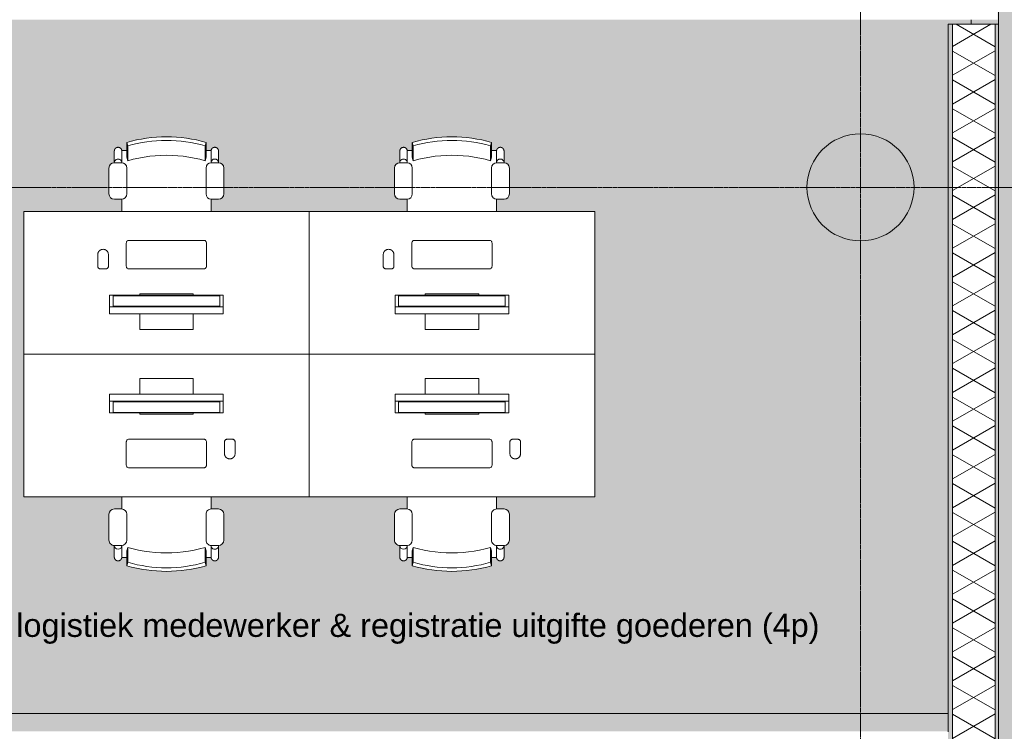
# Model space of a CAD drawing. Header units: millimetres. Extents: x -281 to 145437, y -16481 to 78869.
# Tile 238 of 256: x 26888 to 32406, y 52550 to 56540. Entities that reach past the tile are written whole.
import ezdxf

# ---------------------------------------------------------------- set-up
doc = ezdxf.new("R2010")
doc.units = ezdxf.units.MM
doc.linetypes.add('Grid Line', pattern=[12, 6, -2, 2, -2])
for name, color, linetype, lineweight in [('A--A23__Vloeren', 8, 'Continuous', 5), ('A--A2__Ruwbouw', 8, 'Continuous', 5), ('A--L$07A__Stramien', 1, 'Continuous', 5), ('A--L21__Buitenwanden', 3, 'Continuous', 5), ('A--L23__Vloeren', 3, 'Continuous', 5), ('A--L28__Hoofddraagconstructies', 3, 'Continuous', 9), ('A--L82__LosseGebruikersInvent', 1, 'Continuous', 5), ('A--L8__LosseInventaris', 1, 'Continuous', 5), ('A--TR9__AlgVoorz', 1, 'Continuous', 5)]:
    doc.layers.add(name, color=color, linetype=linetype, lineweight=lineweight)
doc.styles.add('Arial_3', font='arial.ttf', dxfattribs={"height": 130})
pattern_1 = [(90, (32373, 50072), (-100, 6e-15), [1000, 0]), (135, (32373, 50072), (7e-15, 100.0132), [141.42, -141.42]), (45, (32373, 50072), (0, 100.0132), [141.42, -141.42])]

# ---------------------------------------------------------------- blocks, each defined once
blk = doc.blocks.new('TBR-B-BWK-C-BES-ARC-R25_rvt-1-L_80_ 11')
at = {"layer": 'A--L28__Hoofddraagconstructies', "lineweight": 5}
blk.add_hatch(color=21, dxfattribs=at).paths.add_polyline_path([(31600, 55300), (31658.5, 55305.8), (31714.8, 55322.8), (31766.7, 55350.6), (31812.1, 55387.9), (31849.4, 55433.3), (31877.2, 55485.2), (31894.2, 55541.5), (31900, 55600), (31894.2, 55658.5), (31876.9, 55715.3), (31849.4, 55766.7), (31812.1, 55812.1), (31766.7, 55849.4), (31714.8, 55877.2), (31658.5, 55894.2), (31600, 55900), (31541.5, 55894.2), (31485.2, 55877.2), (31433.3, 55849.4), (31387.9, 55812.1), (31350.6, 55766.7), (31322.8, 55714.8), (31305.8, 55658.5), (31300, 55600), (31305.8, 55541.5), (31322.8, 55485.2), (31350.6, 55433.3), (31389, 55386.9), (31433.3, 55350.6), (31485.2, 55322.8), (31541.5, 55305.8)])
at = {"layer": 'A--L28__Hoofddraagconstructies', "color": 231, "lineweight": 18}
for start, end in [(0, 180), (180, 0)]:
    blk.add_arc((31600, 55600), 300, start, end, dxfattribs=at)
blk = doc.blocks.new('TBR-B-BWK-C-NIE-ARC-R25_rvt-1-L_80_ 11')
at = {"layer": 'A--A23__Vloeren'}
blk.add_hatch(color=10, dxfattribs=at).paths.add_polyline_path([(32220, 56514), (32373, 56514), (32373, 56677), (32370, 56677), (32369.2, 56540), (32220, 56540), (32220, 56520)])
blk = doc.blocks.new('NLRS_82_FU_LB_bureau solo balance T-poot_ahrend_cpz - 82_11_XX_bureau solo_ahrend_balance wangen_bxdxh 1600x800x750-7469633-L_80_ 11')
at = {"layer": 'A--L82__LosseGebruikersInvent', "color": 232}
for p, q in [((-800, 400), (-800, -400)), ((800, 400), (-800, 400)), ((800, -400), (800, 400)), ((-800, -400), (800, -400))]:
    blk.add_line(p, q, dxfattribs=at)
blk = doc.blocks.new('NLRS_82_FU_LB_stoel bureau 2020_ahrend_cpz - 82_11_XX_stoel bureau_ahrend_2020-7469624-L_80_ 11')
at = {"layer": 'A--L82__LosseGebruikersInvent', "color": 232}
for p, q in [((-222.5, 241.9), (-217, 222.7)), ((-222.5, 241.9), (-222.5, 240.5)), ((-222.5, 240.5), (-222.5, 169.8)), ((-217, 222.7), (-217, 221.3)), ((-217, 221.3), (-217, 151.8)), ((217, 222.7), (222.5, 241.9)), ((217, 221.3), (217, 222.7)), ((217, 151.8), (217, 221.3)), ((222.5, 241.9), (222.5, 240.5)), ((222.5, 240.5), (222.5, 169.8)), ((-292, 192.1), (-292, 129.1)), ((-222.5, 196.6), (-250, 196.6)), ((-250, 196.6), (-250, 196.5)), ((-250, 196.2), (-250, 196.5)), ((-250, 196.2), (-250, 185.7)), ((-250, 129.1), (-250, 192.1)), ((-222.5, 158.7), (-222.5, 169.8)), ((250, 196.6), (222.5, 196.6)), ((222.5, 158.7), (222.5, 169.8)), ((250, 196.5), (250, 196.6)), ((250, 196.5), (250, 196.2)), ((250, 185.7), (250, 196.2)), ((250, 192.1), (250, 129.1)), ((292, 129.1), (292, 192.1)), ((-251.9, 128.4), (-291.9, 128.4)), ((-222.5, 158.7), (-217, 139.4)), ((-217, 139.4), (-217, 151.8)), ((217, 139.4), (222.5, 158.7)), ((217, 151.8), (217, 139.4)), ((291.9, 128.4), (251.9, 128.4)), ((-321.9, 98.4), (-321.9, -46.6)), ((-221.9, -46.6), (-221.9, 98.4)), ((221.9, 98.4), (221.9, -46.6)), ((321.9, -46.6), (321.9, 98.4)), ((-291.9, -76.6), (-251.9, -76.6)), ((-250, -145), (-250, -76.4)), ((250, -76.4), (250, -145)), ((251.9, -76.6), (291.9, -76.6))]:
    blk.add_line(p, q, dxfattribs=at)
at = {"layer": 'A--L82__LosseGebruikersInvent', "color": 232, "flags": 128}
for points in [[(-292, 193.6), (-292, 194.4), (-291.9, 195.3), (-291.8, 196.1), (-291.7, 196.9), (-291.6, 197.8), (-291.4, 198.6), (-291.2, 199.4), (-290.9, 200.2), (-290.7, 201), (-290.3, 201.8), (-290, 202.5), (-289.6, 203.3), (-289.2, 204), (-288.8, 204.8), (-288.3, 205.5), (-287.8, 206.1), (-287.3, 206.8), (-286.8, 207.4), (-286.2, 208.1), (-285.6, 208.7), (-285, 209.2), (-284.4, 209.8), (-283.7, 210.3), (-283, 210.8), (-282.3, 211.3), (-281.6, 211.7), (-280.9, 212.1), (-280.1, 212.5), (-279.4, 212.9), (-278.6, 213.2), (-277.8, 213.5), (-277, 213.7), (-276.2, 213.9), (-275.4, 214.1), (-274.6, 214.3), (-273.7, 214.4), (-272.9, 214.5), (-272.1, 214.6), (-271.2, 214.6), (-270.4, 214.6), (-269.5, 214.5), (-268.7, 214.5), (-267.9, 214.4), (-267.1, 214.2), (-266.2, 214.1), (-265.4, 213.8), (-264.6, 213.6), (-263.8, 213.3), (-263, 213), (-262.3, 212.7), (-261.5, 212.3), (-260.8, 211.9), (-260, 211.5), (-259.3, 211.1), (-258.6, 210.6), (-258, 210.1), (-257.3, 209.5), (-256.7, 209), (-256.1, 208.4), (-255.5, 207.8), (-255, 207.2), (-254.4, 206.5), (-253.9, 205.8), (-253.5, 205.1), (-253, 204.4), (-252.6, 203.7), (-252.2, 203), (-251.8, 202.2), (-251.5, 201.4), (-251.2, 200.6), (-250.9, 199.8), (-250.7, 199), (-250.5, 198.2), (-250.3, 197.4), (-250.2, 196.6), (-250.1, 195.7), (-250, 194.9), (-250, 194.1), (-250, 193.6)], [(-292, 193.6), (-292, 193.6), (-292, 193.5), (-292, 193.4), (-292, 193.2), (-292, 193), (-292, 192.7), (-292, 192.4), (-292, 192.1)], [(-292, 188.2), (-292, 188.8), (-292, 189.5), (-292, 190.1), (-292, 190.6), (-292, 191.1), (-292, 191.6), (-292, 192), (-292, 192.3), (-292, 192.7), (-292, 192.9), (-292, 193.2), (-292, 193.3), (-292, 193.5), (-292, 193.6), (-292, 193.6)], [(-250, 193.6), (-250, 193.6), (-250, 193.5), (-250, 193.4), (-250, 193.2), (-250, 193), (-250, 192.7), (-250, 192.4), (-250, 192.1), (-250, 191.7), (-250, 191.2), (-250, 190.7), (-250, 190.2), (-250, 189.6), (-250, 189), (-250, 188.4)], [(-250, 192.1), (-250, 192.4), (-250, 192.7), (-250, 193), (-250, 193.2), (-250, 193.4), (-250, 193.5), (-250, 193.6), (-250, 193.6)], [(217, 139.4), (186.7, 147.5), (156.1, 154.4), (125.3, 160), (94.2, 164.4), (63, 167.5), (31.7, 169.4), (0.4, 170.1), (-31, 169.5), (-62.3, 167.6), (-93.5, 164.5), (-124.5, 160.1), (-155.4, 154.5), (-186, 147.7), (-216.3, 139.6), (-217, 139.4)], [(250, 193.6), (250, 194.4), (250.1, 195.3), (250.2, 196.1), (250.3, 196.9), (250.4, 197.8), (250.6, 198.6), (250.8, 199.4), (251.1, 200.2), (251.3, 201), (251.7, 201.8), (252, 202.5), (252.4, 203.3), (252.8, 204), (253.2, 204.8), (253.7, 205.5), (254.2, 206.1), (254.7, 206.8), (255.2, 207.4), (255.8, 208.1), (256.4, 208.7), (257, 209.2), (257.6, 209.8), (258.3, 210.3), (259, 210.8), (259.7, 211.3), (260.4, 211.7), (261.1, 212.1), (261.9, 212.5), (262.6, 212.9), (263.4, 213.2), (264.2, 213.5), (265, 213.7), (265.8, 213.9), (266.6, 214.1), (267.4, 214.3), (268.3, 214.4), (269.1, 214.5), (269.9, 214.6), (270.8, 214.6), (271.6, 214.6), (272.5, 214.5), (273.3, 214.5), (274.1, 214.4), (274.9, 214.2), (275.8, 214.1), (276.6, 213.8), (277.4, 213.6), (278.2, 213.3), (279, 213), (279.7, 212.7), (280.5, 212.3), (281.2, 211.9), (282, 211.5), (282.7, 211.1), (283.4, 210.6), (284, 210.1), (284.7, 209.5), (285.3, 209), (285.9, 208.4), (286.5, 207.8), (287, 207.2), (287.6, 206.5), (288.1, 205.8), (288.5, 205.1), (289, 204.4), (289.4, 203.7), (289.8, 203), (290.2, 202.2), (290.5, 201.4), (290.8, 200.6), (291.1, 199.8), (291.3, 199), (291.5, 198.2), (291.7, 197.4), (291.8, 196.6), (291.9, 195.7), (292, 194.9), (292, 194.1), (292, 193.6)], [(250, 193.6), (250, 193.6), (250, 193.5), (250, 193.4), (250, 193.2), (250, 193), (250, 192.7), (250, 192.4), (250, 192.1)], [(250, 188.2), (250, 188.8), (250, 189.5), (250, 190.1), (250, 190.6), (250, 191.1), (250, 191.6), (250, 192), (250, 192.3), (250, 192.7), (250, 192.9), (250, 193.2), (250, 193.3), (250, 193.5), (250, 193.6), (250, 193.6)], [(292, 193.6), (292, 193.6), (292, 193.5), (292, 193.4), (292, 193.2), (292, 193), (292, 192.7), (292, 192.4), (292, 192.1), (292, 191.7), (292, 191.2), (292, 190.7), (292, 190.2), (292, 189.6), (292, 189), (292, 188.4), (292, 187.7)], [(292, 192.1), (292, 192.4), (292, 192.7), (292, 193), (292, 193.2), (292, 193.4), (292, 193.5), (292, 193.6), (292, 193.6)]]:
    blk.add_lwpolyline(points, dxfattribs=at)
at = {"layer": 'A--L82__LosseGebruikersInvent', "color": 232}
for centre, start, end in [((-291.9, 98.4), 90, 180), ((-251.9, 98.4), 360, 90), ((251.9, 98.4), 90, 180), ((291.9, 98.4), 360, 90), ((-291.9, -46.6), 180, 270), ((-251.9, -46.6), 270, 0), ((251.9, -46.6), 180, 270), ((291.9, -46.6), 270, 360)]:
    blk.add_arc(centre, 30, start, end, dxfattribs=at)
for centre, major_axis, ratio, start_param, end_param in [((0, -529.4), (804, 0), 0.998405, 1.290331, 1.851261), ((0, -529.4), (784, 0), 0.998405, 1.290331, 1.851261), ((-271, 129.1), (21, 0), 0.949164, 0, 3.141593), ((-271, 129.1), (21, 0), 0.949164, 6.221491, 6.283185), ((271, 129.1), (-21, 0), 0.949164, 3.141593, 6.283185)]:
    blk.add_ellipse(centre, major_axis=major_axis, ratio=ratio, start_param=start_param, end_param=end_param, dxfattribs=at)
blk = doc.blocks.new('NLRS_82_SE_LB_toetsenbord en muis_gen_cpz - 82_10_XX_toetsenbord en muis-V110-L_80_ 11')
at = {"layer": 'A--L8__LosseInventaris', "color": 232}
for p, q in [((-210, 0), (210, 0)), ((340, 0), (370, 0)), ((-225, -145), (-225, -15)), ((225, -15), (225, -145)), ((-210, -160), (210, -160))]:
    blk.add_line(p, q, dxfattribs=at)
at = {"layer": 'A--L8__LosseInventaris', "color": 232, "flags": 128}
for points in [[(-210, 0), (-213.3, -0.4), (-216.5, -1.5), (-219.4, -3.3), (-221.7, -5.6), (-223.5, -8.5), (-224.6, -11.7), (-225, -15)], [(225, -15), (224.6, -11.7), (223.5, -8.5), (221.7, -5.6), (219.4, -3.3), (216.5, -1.5), (213.3, -0.4), (210, 0)], [(-225, -145), (-224.6, -148.3), (-223.5, -151.5), (-221.7, -154.4), (-219.4, -156.7), (-216.5, -158.5), (-213.3, -159.6), (-210, -160)], [(210, -160), (213.3, -159.6), (216.5, -158.5), (219.4, -156.7), (221.7, -154.4), (223.5, -151.5), (224.6, -148.3), (225, -145)]]:
    blk.add_lwpolyline(points, dxfattribs=at)
at = {"layer": 'A--L8__LosseInventaris', "color": 232}
for centre, radius, start, end in [((-210, -15), 15, 90, 113.3606), ((210, -15), 15, 66.6394, 90), ((340, -15), 15, 90, 113.9662), ((370, -15), 15, 66.0338, 90), ((355, -80), 30, 195, 198.239), ((355, -80), 30, 210, 212.9656), ((355, -80), 30, 222.0168, 225), ((355, -80), 30, 236.3506, 240), ((355, -80), 30, 251.3222, 255), ((355, -80), 30, 285, 288.6723), ((355, -80), 30, 300, 303.6437), ((355, -80), 30, 315, 317.9838), ((355, -80), 30, 327.0232, 330), ((355, -80), 30, 341.7212, 345), ((-210, -145), 15, 246.6394, 270), ((210, -145), 15, 270, 293.3606)]:
    blk.add_arc(centre, radius, start, end, dxfattribs=at)
blk.add_open_spline([(325, -15), (325, -13.9), (325.2, -11.7), (326.3, -8.5), (328.1, -5.7), (330.4, -3.3), (333.3, -1.4), (336.6, -0.3), (338.8, 0), (340, 0)], degree=3, dxfattribs=at)
for points, knots in [([(370, 0), (371.2, 0), (373.4, -0.3), (376.7, -1.4), (379.6, -3.3), (381.7, -5.5), (383, -7.5), (383.7, -9), (384.7, -11.3), (385, -13.3), (385, -15)], [0, 0, 0, 0, 0.142857, 0.285714, 0.428571, 0.571429, 0.678571, 0.732143, 0.785714, 1, 1, 1, 1]), ([(325, -80), (325, -66.1), (325, -48.1), (325, -22), (325, -15)], [0.0889673, 0.0889673, 0.0889673, 0.0889673, 0.2002481, 0.2385926, 0.2385926, 0.2385926, 0.2385926]), ([(385, -15), (385, -22), (385, -48.1), (385, -66.1), (385, -80)], [-0.2385926, -0.2385926, -0.2385926, -0.2385926, -0.2002481, -0.0889673, -0.0889673, -0.0889673, -0.0889673]), ([(355, -110), (352.6, -110), (349, -109.6), (345, -108.3), (342.9, -107.5), (341.3, -106.7), (339.8, -105.9), (338.4, -105), (337, -104), (335.7, -103), (334.5, -101.9), (332.9, -100.4), (331.5, -98.7), (330.3, -97), (329.4, -95.6), (328.6, -94.2), (327.9, -92.8), (327.2, -91.3), (326.4, -89.3), (325.4, -85.6), (325, -82.3), (325, -80)], [0, 0, 0, 0, 0.142857, 0.214286, 0.25, 0.285714, 0.321429, 0.357143, 0.392857, 0.428571, 0.464286, 0.5, 0.571429, 0.607143, 0.642857, 0.678571, 0.714286, 0.75, 0.785714, 0.857143, 1, 1, 1, 1]), ([(385, -80), (385, -82.3), (384.6, -85.6), (383.6, -89.3), (382.8, -91.3), (382.2, -92.8), (381.4, -94.2), (380.6, -95.6), (379.7, -97), (378.8, -98.3), (377.8, -99.6), (376.7, -100.8), (375.5, -101.9), (374.3, -103), (373, -104), (371.6, -105), (370.2, -105.9), (368.7, -106.7), (367.1, -107.5), (365, -108.3), (361, -109.6), (357.4, -110), (355, -110)], [0, 0, 0, 0, 0.142857, 0.214286, 0.25, 0.285714, 0.321429, 0.357143, 0.392857, 0.428571, 0.464286, 0.5, 0.535714, 0.571429, 0.607143, 0.642857, 0.678571, 0.714286, 0.75, 0.785714, 0.857143, 1, 1, 1, 1])]:
    blk.add_open_spline(points, degree=3, knots=knots, dxfattribs=at)
blk = doc.blocks.new('NLRS_82_SE_LB_beeldscherm met voet_gen_cpz - 82_10_XX_beeldscherm met voet_27 inch-7471833-L_80_ 11')
at = {"layer": 'A--L8__LosseInventaris', "color": 232}
for p, q in [((150, 210), (-150, 210)), ((-150, 210), (-150, 203)), ((-150, 122.1), (-150, 203)), ((150, 203), (150, 210)), ((150, 203), (150, 122.1)), ((-318.7, 82.7), (-318.7, 122.1)), ((-318.7, 122.1), (318.7, 122.1)), ((318.7, 122.1), (318.7, 82.7)), ((-318.7, 17.4), (-318.7, 82.7)), ((-318.7, 82.7), (318.7, 82.7)), ((298.7, 79.2), (-298.7, 79.2)), ((-298.7, 79.2), (-298.7, 20.8)), ((298.7, 20.8), (298.7, 79.2)), ((318.7, 82.7), (318.7, 17.4)), ((318.7, 17.4), (-318.7, 17.4)), ((-298.7, 20.8), (298.7, 20.8)), ((-150, 10), (-150, 17.4)), ((-150, 10), (150, 10)), ((150, 17.4), (150, 10))]:
    blk.add_line(p, q, dxfattribs=at)

msp = doc.modelspace()

# ---------------------------------------------------------------- hatches: boundary and pattern name
at = {"layer": 'A--A23__Vloeren'}
h = msp.add_hatch(dxfattribs=at)
h.set_pattern_fill('FP_146', color=256, style=0, pattern_type=2)
h.set_pattern_definition([(0, (21142.28, 32802.69), (0, 100), [8.382, -141.618]), (315, (21148.718, 32802.69), (149.999976, -199.999496), [8.382, -415.882]), (293.199, (21151.758, 32799.633), (150.002863, -399.999027), [8.382, -753.195]), (270, (21154.51, 32793.18), (-150, -9e-15), [8.382, -91.618]), (50.194, (21151.771, 32786.82), (150.0013113, 199.9991415), [8.382, -1163.155]), (0, (21148.05, 32786.82), (0, 100), [8.382, -141.618]), (332.987, (21141.975, 32789.921), (599.9984875, -300.0032051), [8.382, -2853.872]), (315, (21138.906, 32792.99), (149.999976, -199.999496), [8.382, -415.882]), (90, (21138.9, 32792.99), (-150, 9e-15), [8.382, -91.618]), (45, (21138.906, 32799.318), (149.999976, 199.999496), [8.382, -415.882]), (0, (21160.75, 32780.68), (0, 100), [8.382, -141.618]), (297.35, (21163.915, 32780.666), (150.0009777, -299.9998086), [8.382, -3256.584]), (45, (21163.717, 32771.492), (149.999976, 199.999496), [8.382, -415.882]), (0, (21160.4, 32771.49), (0, 100), [8.382, -141.618]), (315, (21157.716, 32774.18), (149.999976, -199.999496), [8.382, -415.882]), (90, (21157.72, 32774.18), (-150, 9e-15), [8.382, -91.618]), (45, (21157.716, 32777.638), (149.999976, 199.999496), [8.382, -415.882]), (332.987, (21142.377, 32780.732), (599.9984875, -300.0032051), [8.382, -2853.872]), (270, (21148.59, 32777.57), (-150, -9e-15), [8.382, -91.618]), (45, (21146.052, 32771.56), (149.999976, 199.999496), [8.382, -415.882]), (0, (21142.59, 32771.56), (0, 100), [8.382, -141.618]), (315, (21139.534, 32774.614), (149.999976, -199.999496), [8.382, -415.882]), (90, (21139.53, 32774.61), (-150, 9e-15), [8.382, -91.618]), (45, (21139.534, 32777.89), (149.999976, 199.999496), [8.382, -415.882]), (294.228, (21226.422, 32850.006), (300.002762, -699.998323), [8.382, -1088.204]), (270, (21229.51, 32843.18), (-150, -9e-15), [8.382, -91.618]), (50.194, (21226.771, 32836.82), (150.0013113, 199.9991415), [8.382, -1163.155]), (0, (21223.05, 32836.82), (0, 100), [8.382, -141.618]), (332.987, (21216.975, 32839.921), (599.9984875, -300.0032051), [8.382, -2853.872]), (315, (21213.906, 32842.99), (149.999976, -199.999496), [8.382, -415.882]), (84.644, (21213.918, 32842.988), (0.0003365, 99.9995726), [8.382, -1598.634]), (0, (21235.75, 32830.68), (0, 100), [8.382, -141.618]), (297.35, (21238.915, 32830.666), (150.0009777, -299.9998086), [8.382, -3256.584]), (45, (21238.717, 32821.492), (149.999976, 199.999496), [8.382, -415.882]), (0, (21235.4, 32821.49), (0, 100), [8.382, -141.618]), (315, (21232.716, 32824.18), (149.999976, -199.999496), [8.382, -415.882]), (90, (21232.72, 32824.18), (-150, 9e-15), [8.382, -91.618]), (45, (21232.716, 32827.638), (149.999976, 199.999496), [8.382, -415.882]), (332.987, (21217.377, 32830.732), (599.9984875, -300.0032051), [8.382, -2853.872]), (270, (21223.59, 32827.57), (-150, -9e-15), [8.382, -91.618]), (45, (21221.052, 32821.56), (149.999976, 199.999496), [8.382, -415.882]), (0, (21217.59, 32821.56), (0, 100), [8.382, -141.618]), (315, (21214.534, 32824.614), (149.999976, -199.999496), [8.382, -415.882]), (90, (21214.53, 32824.61), (-150, 9e-15), [8.382, -91.618]), (45, (21214.534, 32827.89), (149.999976, 199.999496), [8.382, -415.882]), (0, (21217.28, 32752.69), (0, 100), [8.382, -141.618]), (315, (21223.718, 32752.69), (149.999976, -199.999496), [8.382, -415.882]), (45, (21214.588, 32750), (149.999976, 199.999496), [8.382, -415.882])])
h.paths.add_polyline_path([(32523, 8856), (32977, 8856), (32977, 57297), (32225, 57297), (32225, 57125), (30375, 57125), (30375, 57297), (26225, 57297), (26225, 57125), (24375, 57125), (24375, 57297), (22650, 57297), (22650, 56798), (32370, 56798), (32369.2, 56778), (32373, 56777), (32373, 42635), (32523, 42634.2), (32523, 22965), (32503, 22965.8), (32503, 22983), (32469, 22983), (32468.2, 22965), (32373, 22965), (32373, 8856), (32510, 8856), (32510, 9984), (32513, 9984), (32513, 8856), (32520, 8856), (32519.1, 9986.1), (32517, 9987), (32473, 9987), (32473, 9990), (32519.1, 9989.1), (32521.8, 9987), (32523, 9984), (32523, 8918)])
h.paths.add_polyline_path([(32517, 10010), (32473, 10010), (32473, 10013), (32519.1, 10013.9), (32520, 10016), (32519.1, 11486.1), (32517, 11487), (32473, 11487), (32473, 11490), (32519.1, 11489.1), (32521.8, 11487), (32523, 11484), (32522.1, 10013.9), (32520, 10011.2), (32519.1, 10010.9)])
h.paths.add_polyline_path([(32510, 10016), (32510, 11484), (32513, 11484), (32513, 10016)])
h.paths.add_polyline_path([(32473, 11510), (32473, 11513), (32519.1, 11513.9), (32520, 11516), (32519.1, 12986.1), (32517, 12987), (32473, 12987), (32473, 12990), (32519.1, 12989.1), (32521.8, 12987), (32523, 12984), (32522.1, 11513.9), (32520, 11511.2), (32517, 11510), (32510, 11510)])
h.paths.add_polyline_path([(32510, 11516), (32510, 12984), (32513, 12984), (32513, 11516)])
h.paths.add_polyline_path([(32517, 13010), (32473, 13010), (32473, 13013), (32519.1, 13013.9), (32520, 13016), (32519.1, 14486.1), (32517, 14487), (32473, 14487), (32473, 14490), (32519.1, 14489.1), (32521.8, 14487), (32523, 14484), (32522.1, 13013.9), (32520, 13011.2), (32519.1, 13010.9)])
h.paths.add_polyline_path([(32510, 13016), (32510, 14484), (32513, 14484), (32513, 13016)])
h.paths.add_polyline_path([(32473, 14510), (32473, 14513), (32519.1, 14513.9), (32520, 14516), (32519.1, 15986.1), (32517, 15987), (32473, 15987), (32473, 15990), (32519.1, 15989.1), (32521.8, 15987), (32523, 15984), (32522.1, 14513.9), (32520, 14511.2), (32517, 14510), (32510, 14510)])
h.paths.add_polyline_path([(32510, 14516), (32510, 15984), (32513, 15984), (32513, 14516)])
h.paths.add_polyline_path([(32513, 16010), (32473, 16010), (32473, 16013), (32519.1, 16013.9), (32520, 16016), (32519.1, 17486.1), (32517, 17487), (32473, 17487), (32473, 17490), (32519.1, 17489.1), (32521.8, 17487), (32523, 17484), (32522.1, 16013.9), (32520, 16011.2), (32517, 16010)])
h.paths.add_polyline_path([(32510, 16016), (32510, 17484), (32513, 17484), (32513, 16016)])
h.paths.add_polyline_path([(32473, 17510), (32473, 17513), (32519.1, 17513.9), (32520, 17516), (32519.1, 18986.1), (32517, 18987), (32473, 18987), (32473, 18990), (32519.1, 18989.1), (32521.8, 18987), (32523, 18984), (32522.1, 17513.9), (32520, 17511.2), (32517, 17510), (32510, 17510)])
h.paths.add_polyline_path([(32510, 17516), (32510, 18984), (32513, 18984), (32513, 17516)])
h.paths.add_polyline_path([(32513, 19010), (32473, 19010), (32473, 19013), (32519.1, 19013.9), (32520, 19016), (32519.1, 20486.1), (32517, 20487), (32473, 20487), (32473, 20490), (32519.1, 20489.1), (32521.8, 20487), (32523, 20484), (32522.1, 19013.9), (32520, 19011.2), (32517, 19010)])
h.paths.add_polyline_path([(32510, 19016), (32510, 20484), (32513, 20484), (32513, 19016)])
h.paths.add_polyline_path([(32517, 20510), (32473, 20510), (32473, 20513), (32519.1, 20513.9), (32520, 20516), (32519.1, 21986.1), (32517, 21987), (32473, 21987), (32473, 21990), (32519.1, 21989.1), (32521.8, 21987), (32523, 21984), (32522.1, 20513.9), (32520, 20511.2), (32519.1, 20510.9)])
h.paths.add_polyline_path([(32510, 20516), (32510, 21984), (32513, 21984), (32513, 20516)])
h.paths.add_polyline_path([(32473, 22010), (32473, 22013), (32519.1, 22013.9), (32520, 22016), (32519.1, 22944.1), (32517, 22945), (32473, 22945), (32473, 22948), (32519.1, 22947.1), (32521.8, 22945), (32523, 22942), (32522.1, 22013.9), (32520, 22011.2), (32517, 22010), (32510, 22010)])
h.paths.add_polyline_path([(32510, 22016), (32510, 22942), (32513, 22942), (32513, 22016)])
h.paths.add_polyline_path([(32513, 42655), (32473, 42655), (32473, 42658), (32519.1, 42658.9), (32520, 42661), (32519.1, 43586.1), (32517, 43587), (32473, 43587), (32473, 43590), (32519.1, 43589.1), (32521.8, 43587), (32523, 43584), (32522.1, 42658.9), (32520, 42656.2), (32517, 42655)])
h.paths.add_polyline_path([(32510, 42661), (32510, 43584), (32513, 43584), (32513, 42661)])
h.paths.add_polyline_path([(32510, 43610), (32473, 43610), (32473, 43613), (32519.1, 43613.9), (32520, 43616), (32519.1, 45086.1), (32517, 45087), (32473, 45087), (32473, 45090), (32519.1, 45089.1), (32521.8, 45087), (32523, 45084), (32522.1, 43613.9), (32520, 43611.2), (32517, 43610), (32513, 43610)])
h.paths.add_polyline_path([(32510, 43616), (32510, 45084), (32513, 45084), (32513, 43616)])
h.paths.add_polyline_path([(32513, 45110), (32473, 45110), (32473, 45113), (32519.1, 45113.9), (32520, 45116), (32519.1, 46586.1), (32517, 46587), (32473, 46587), (32473, 46590), (32519.1, 46589.1), (32521.8, 46587), (32523, 46584), (32522.1, 45113.9), (32520, 45111.2), (32517, 45110)])
h.paths.add_polyline_path([(32510, 45116), (32510, 46584), (32513, 46584), (32513, 45116)])
h.paths.add_polyline_path([(32473, 46610), (32473, 46613), (32519.1, 46613.9), (32520, 46616), (32519.1, 48086.1), (32517, 48087), (32473, 48087), (32473, 48090), (32519.1, 48089.1), (32521.8, 48087), (32523, 48084), (32522.1, 46613.9), (32520, 46611.2), (32517, 46610), (32501.1, 46610)])
h.paths.add_polyline_path([(32510, 46616), (32510, 48084), (32513, 48084), (32513, 46616)])
h.paths.add_polyline_path([(32517, 48110), (32473, 48110), (32473, 48113), (32519.1, 48113.9), (32520, 48116), (32519.1, 49586.1), (32517, 49587), (32473, 49587), (32473, 49590), (32519.1, 49589.1), (32521.8, 49587), (32523, 49584), (32522.1, 48113.9), (32520, 48111.2), (32519.1, 48110.9)])
h.paths.add_polyline_path([(32510, 48116), (32510, 49584), (32513, 49584), (32513, 48116)])
h.paths.add_polyline_path([(32473, 49610), (32473, 49613), (32519.1, 49613.9), (32520, 49616), (32519.1, 51086.1), (32517, 51087), (32473, 51087), (32473, 51090), (32519.1, 51089.1), (32521.8, 51087), (32523, 51084), (32522.1, 49613.9), (32520, 49611.2), (32517, 49610), (32510, 49610)])
h.paths.add_polyline_path([(32510, 49616), (32510, 51084), (32513, 51084), (32513, 49616)])
h.paths.add_polyline_path([(32510, 51110), (32473, 51110), (32473, 51113), (32519.1, 51113.9), (32520, 51116), (32519.1, 52586.1), (32517, 52587), (32473, 52587), (32473, 52590), (32519.1, 52589.1), (32521.8, 52587), (32523, 52584), (32522.1, 51113.9), (32520, 51111.2), (32517, 51110), (32513, 51110)])
h.paths.add_polyline_path([(32510, 51116), (32510, 52584), (32513, 52584), (32513, 51116)])
h.paths.add_polyline_path([(32517, 52610), (32473, 52610), (32473, 52613), (32519.1, 52613.9), (32520, 52616), (32519.1, 54086.1), (32517, 54087), (32473, 54087), (32473, 54090), (32519.1, 54089.1), (32521.8, 54087), (32523, 54084), (32522.1, 52613.9), (32520, 52611.2), (32519.1, 52610.9)])
h.paths.add_polyline_path([(32513, 52616), (32510, 52616), (32510, 54084), (32513, 54084), (32513, 52860.8)])
h.paths.add_polyline_path([(32513, 54110), (32473, 54110), (32473, 54113), (32519.1, 54113.9), (32520, 54116), (32519.1, 55586.1), (32517, 55587), (32473, 55587), (32473, 55590), (32519.1, 55589.1), (32521.8, 55587), (32523, 55584), (32522.1, 54113.9), (32520, 54111.2), (32517, 54110)])
h.paths.add_polyline_path([(32510, 54116), (32510, 55584), (32513, 55584), (32513, 54116)])
h.paths.add_polyline_path([(32517, 55610), (32473, 55610), (32473, 55613), (32519.1, 55613.9), (32520, 55616), (32519.1, 56781.1), (32517, 56782), (32473, 56782), (32473, 56785), (32519.1, 56784.1), (32521.8, 56782), (32523, 56777), (32522.1, 55613.9), (32520, 55611.2), (32519.1, 55610.9)])
h.paths.add_polyline_path([(32513, 55616), (32510, 55616), (32510, 56779), (32513, 56779), (32513, 56032.5)])
h.paths.add_polyline_path([(19012, 56798), (20750, 56798), (20750, 57297), (9217, 57297), (9217, 56798), (18988, 56798)])
h = msp.add_hatch(color=10, dxfattribs=at)
h.paths.add_polyline_path([(24520.3, 52650), (32091, 52650), (32091, 56514), (32220, 56514), (32220, 56540), (24462.5, 56540), (24462.5, 55893), (24520, 55874.4), (24566.7, 55849.4), (24615.2, 55808.4), (24649.4, 55766.7), (24677.3, 55714.4), (24694.2, 55658.5), (24700, 55600), (24694.2, 55541.5), (24677.2, 55485.2), (24649.4, 55433.3), (24612.1, 55387.9), (24566.7, 55350.6), (24514.8, 55322.8), (24462.5, 55305.8), (24462.5, 52650)])
h.paths.add_polyline_path([(29354.1, 53448.3), (29265, 53448.3), (29175.5, 53458.4), (29087.6, 53478.4), (29087.6, 53523.8), (29060.1, 53524.1), (29059.4, 53523.1), (29054, 53512.1), (29048.6, 53508.3), (29041.6, 53505.9), (29031.7, 53507.1), (29023.4, 53512.7), (29020.9, 53518.3), (29018.7, 53524.1), (29018.1, 53534.6), (29018.1, 53592), (29010.5, 53593), (29003.2, 53596), (28997, 53600.7), (28992.2, 53606.9), (28989.2, 53614.2), (28988.2, 53621.9), (28989.2, 53774.7), (28993.4, 53783.5), (28997, 53788.1), (29003.2, 53792.9), (29010.5, 53795.9), (29018.2, 53796.9), (29060.1, 53796.9), (29060.1, 53865.3), (27960.1, 53865.3), (27960.1, 53796.7), (27962, 53796.9), (28009.8, 53795.9), (28017, 53792.9), (28023.2, 53788.1), (28028, 53781.9), (28031, 53774.7), (28032, 53766.9), (28031, 53614.2), (28028, 53606.9), (28023.2, 53600.7), (28017, 53596), (28009.8, 53593), (28002.1, 53591.2), (28001.4, 53523.1), (27996, 53512.1), (27990.6, 53508.3), (27983.6, 53505.9), (27973.7, 53507.1), (27965.4, 53512.7), (27962.9, 53518.3), (27960.7, 53524.1), (27960.1, 53523.8), (27932.6, 53523.1), (27932.6, 53478.4), (27841.4, 53458), (27754.1, 53448.3), (27665, 53448.3), (27575.5, 53458.4), (27487.6, 53478.4), (27487.6, 53523.8), (27460.1, 53524.1), (27459.4, 53523.1), (27454, 53512.1), (27448.6, 53508.3), (27441.6, 53505.9), (27431.7, 53507.1), (27423.4, 53512.7), (27420.9, 53518.3), (27418.8, 53523.1), (27418.1, 53528.2), (27418.1, 53592), (27410.5, 53593), (27403.2, 53596), (27397, 53600.7), (27392.2, 53606.9), (27389.2, 53614.2), (27388.2, 53621.9), (27389.2, 53774.7), (27392.2, 53781.9), (27397, 53788.1), (27403.2, 53792.9), (27410.5, 53795.9), (27418.2, 53796.9), (27460.1, 53796.9), (27460.1, 53865.3), (26910.1, 53865.3), (26910.1, 55464.8), (27460.1, 55464.8), (27460.1, 55533.4), (27458.2, 55533.2), (27410.5, 55534.2), (27403.2, 55537.2), (27397, 55541.9), (27392.2, 55548.2), (27388.9, 55558), (27388.2, 55569.3), (27389.2, 55715.9), (27392.2, 55723.2), (27397, 55729.4), (27403.2, 55734.1), (27410.5, 55737.1), (27418.1, 55738.9), (27418.8, 55807), (27424.3, 55818), (27429.7, 55821.8), (27436.6, 55824.2), (27446.5, 55823), (27454.8, 55817.4), (27457.3, 55811.8), (27459.5, 55806), (27460.1, 55806.3), (27487.6, 55807), (27487.6, 55851.7), (27578.8, 55872.1), (27666.2, 55881.8), (27755.2, 55881.8), (27844.8, 55871.7), (27932.6, 55851.7), (27932.6, 55806.3), (27960.1, 55806), (27960.8, 55807), (27966.3, 55818), (27971.7, 55821.8), (27978.6, 55824.2), (27988.5, 55823), (27996.8, 55817.4), (27999.3, 55811.8), (28001.5, 55806), (28002.1, 55795.5), (28002.1, 55738.1), (28009.8, 55737.1), (28017, 55734.1), (28023.2, 55729.4), (28028, 55723.2), (28031.1, 55714.8), (28032, 55702.9), (28030.9, 55555.3), (28028, 55548.2), (28022.6, 55541.5), (28017, 55537.2), (28009.8, 55534.2), (28002, 55533.2), (27960.1, 55533.2), (27960.1, 55464.8), (29060.1, 55464.8), (29060.1, 55533.4), (29058.2, 55533.2), (29010.5, 55534.2), (29003.2, 55537.2), (28997, 55541.9), (28991, 55551.2), (28989.2, 55555.4), (28988.2, 55569.3), (28989.2, 55715.9), (28993.4, 55724.7), (28997, 55729.4), (29003.2, 55734.1), (29010.5, 55737.1), (29018.1, 55738.9), (29018.8, 55807), (29024.3, 55818), (29029.7, 55821.8), (29036.6, 55824.2), (29046.5, 55823), (29054.8, 55817.4), (29057.3, 55811.8), (29059.5, 55806), (29060.1, 55806.3), (29087.6, 55807), (29087.6, 55851.7), (29178.8, 55872.1), (29266.2, 55881.8), (29355.2, 55881.8), (29444.8, 55871.7), (29532.6, 55851.7), (29532.6, 55806.3), (29560.1, 55806), (29560.8, 55807), (29566.3, 55818), (29571.7, 55821.8), (29578.6, 55824.2), (29588.5, 55823), (29596.8, 55817.4), (29599.3, 55811.8), (29601.4, 55807), (29602.1, 55801.9), (29602.1, 55738.1), (29609.8, 55737.1), (29617, 55734.1), (29623.2, 55729.4), (29628, 55723.2), (29631.1, 55714.8), (29632, 55708.2), (29631, 55555.4), (29628, 55548.2), (29622.6, 55541.5), (29617, 55537.2), (29609.8, 55534.2), (29594.7, 55533.2), (29560.1, 55533), (29560.1, 55464.8), (30110.1, 55464.8), (30110.1, 53865.3), (29560.1, 53865.3), (29560.1, 53796.7), (29562, 53796.9), (29609.8, 53795.9), (29617, 53792.9), (29623.2, 53788.1), (29628, 53781.9), (29631, 53774.7), (29632, 53766.9), (29631, 53614.2), (29628, 53606.9), (29623.2, 53600.7), (29617, 53596), (29609.8, 53593), (29602.1, 53591.2), (29601.4, 53523.1), (29596, 53512.1), (29590.6, 53508.3), (29583.6, 53505.9), (29573.7, 53507.1), (29565.4, 53512.7), (29562.9, 53518.3), (29560.7, 53524.1), (29560.1, 53523.8), (29532.6, 53523.1), (29532.6, 53478.4), (29441.4, 53458), (29355.2, 53448.3)])
h.paths.add_polyline_path([(31600, 55300), (31541.5, 55305.8), (31485.2, 55322.8), (31433.3, 55350.6), (31387.9, 55387.9), (31350.6, 55433.3), (31322.8, 55485.2), (31305.8, 55541.5), (31300, 55600), (31305.8, 55658.5), (31323.1, 55715.3), (31350.6, 55766.7), (31389, 55813.1), (31433.3, 55849.4), (31485.2, 55877.2), (31541.5, 55894.2), (31600, 55900), (31658.5, 55894.2), (31714.8, 55877.2), (31766.7, 55849.4), (31812.1, 55812.1), (31849.4, 55766.7), (31877.2, 55714.8), (31894.2, 55658.5), (31900, 55600), (31894.2, 55541.5), (31877.2, 55485.2), (31849.4, 55433.3), (31812.1, 55387.9), (31766.7, 55350.6), (31714.8, 55322.8), (31658.5, 55305.8)])
at = {"layer": 'A--A2__Ruwbouw'}
h = msp.add_hatch(dxfattribs=at)
h.set_pattern_fill('FP_149', color=256, style=0, pattern_type=2)
h.set_pattern_definition(pattern_1)
h.paths.add_polyline_path([(32115, 43630), (32115, 56514), (32091, 56514), (32091, 43630)])
h = msp.add_hatch(dxfattribs=at)
h.set_pattern_fill('FP_150', color=256, angle=60, style=0, pattern_type=2)
h.set_pattern_definition([(150, (32373, 50072), (-70, -121.2436), []), (210, (32373, 50072), (70, -121.2436), [])])
h.paths.add_polyline_path([(32116, 43630), (32354, 43630), (32354, 56514), (32116, 56514), (32116, 43663)])
h = msp.add_hatch(dxfattribs=at)
h.set_pattern_fill('FP_149', color=256, style=0, pattern_type=2)
h.set_pattern_definition(pattern_1)
h.paths.add_polyline_path([(32373, 43630), (32373, 56514), (32355, 56514), (32355, 43630)])
msp.add_hatch(color=256, dxfattribs=at).paths.add_polyline_path([(31389, 52550), (32091, 52550), (32091, 52650), (24437.5, 52650), (24437.5, 52550), (30909.9, 52550)])

# ---------------------------------------------------------------- linework, layer by layer
at = {"layer": 'A--L$07A__Stramien', "linetype": 'Grid Line'}
for p, q in [((31600, 64428.4), (31600, 5044.8)), ((100373, 55600), (-281.1, 55600))]:
    msp.add_line(p, q, dxfattribs=at)
at = {"layer": 'A--L21__Buitenwanden'}
for p, q in [((32373, 56514), (32091, 56514)), ((32091, 56514), (32091, 52548)), ((32115, 56514), (32115, 43630)), ((32116, 56514), (32116, 43630)), ((32354, 56514), (32354, 43630)), ((32355, 56514), (32355, 43630)), ((32373, 43630), (32373, 56514)), ((32091, 52650), (24437.5, 52650))]:
    msp.add_line(p, q, dxfattribs=at)
at = {"layer": 'A--L23__Vloeren'}
msp.add_line((32373, 56677), (32373, 56514), dxfattribs=at)
at = {"layer": 'A--L23__Vloeren', "color": 7}
msp.add_line((32220, 56514), (32220, 56540), dxfattribs=at)

# ---------------------------------------------------------------- block references
at = {"lineweight": 5}
for name in ['TBR-B-BWK-C-NIE-ARC-R25_rvt-1-L_80_ 11', 'TBR-B-BWK-C-BES-ARC-R25_rvt-1-L_80_ 11']:
    msp.add_blockref(name, (0, 0), dxfattribs=at)
at = {"layer": 'A--L82__LosseGebruikersInvent', "color": 232}
for name, p in [('NLRS_82_FU_LB_stoel bureau 2020_ahrend_cpz - 82_11_XX_stoel bureau_ahrend_2020-7469624-L_80_ 11', (27710.1, 55609.8)), ('NLRS_82_FU_LB_stoel bureau 2020_ahrend_cpz - 82_11_XX_stoel bureau_ahrend_2020-7469624-L_80_ 11', (29310.1, 55609.8)), ('NLRS_82_FU_LB_bureau solo balance T-poot_ahrend_cpz - 82_11_XX_bureau solo_ahrend_balance wangen_bxdxh 1600x800x750-7469633-L_80_ 11', (27710.1, 55064.8)), ('NLRS_82_FU_LB_bureau solo balance T-poot_ahrend_cpz - 82_11_XX_bureau solo_ahrend_balance wangen_bxdxh 1600x800x750-7469633-L_80_ 11', (29310.1, 55064.8))]:
    msp.add_blockref(name, p, dxfattribs=at)
at = {"layer": 'A--L82__LosseGebruikersInvent', "color": 232, "rotation": 180}
for name, p in [('NLRS_82_FU_LB_bureau solo balance T-poot_ahrend_cpz - 82_11_XX_bureau solo_ahrend_balance wangen_bxdxh 1600x800x750-7469633-L_80_ 11', (27710.1, 54265.3)), ('NLRS_82_FU_LB_bureau solo balance T-poot_ahrend_cpz - 82_11_XX_bureau solo_ahrend_balance wangen_bxdxh 1600x800x750-7469633-L_80_ 11', (29310.1, 54265.3)), ('NLRS_82_FU_LB_stoel bureau 2020_ahrend_cpz - 82_11_XX_stoel bureau_ahrend_2020-7469624-L_80_ 11', (27710.1, 53720.3)), ('NLRS_82_FU_LB_stoel bureau 2020_ahrend_cpz - 82_11_XX_stoel bureau_ahrend_2020-7469624-L_80_ 11', (29310.1, 53720.3))]:
    msp.add_blockref(name, p, dxfattribs=at)
at = {"layer": 'A--L8__LosseInventaris', "color": 232, "rotation": 180}
for name, p in [('NLRS_82_SE_LB_toetsenbord en muis_gen_cpz - 82_10_XX_toetsenbord en muis-V110-L_80_ 11', (27710.1, 55142.6)), ('NLRS_82_SE_LB_toetsenbord en muis_gen_cpz - 82_10_XX_toetsenbord en muis-V110-L_80_ 11', (29310.1, 55142.6)), ('NLRS_82_SE_LB_beeldscherm met voet_gen_cpz - 82_10_XX_beeldscherm met voet_27 inch-7471833-L_80_ 11', (27710.1, 55012.6)), ('NLRS_82_SE_LB_beeldscherm met voet_gen_cpz - 82_10_XX_beeldscherm met voet_27 inch-7471833-L_80_ 11', (29310.1, 55012.6))]:
    msp.add_blockref(name, p, dxfattribs=at)
at = {"layer": 'A--L8__LosseInventaris', "color": 232}
for name, p in [('NLRS_82_SE_LB_beeldscherm met voet_gen_cpz - 82_10_XX_beeldscherm met voet_27 inch-7471833-L_80_ 11', (27710.1, 54317.5)), ('NLRS_82_SE_LB_beeldscherm met voet_gen_cpz - 82_10_XX_beeldscherm met voet_27 inch-7471833-L_80_ 11', (29310.1, 54317.5)), ('NLRS_82_SE_LB_toetsenbord en muis_gen_cpz - 82_10_XX_toetsenbord en muis-V110-L_80_ 11', (27710.1, 54187.5)), ('NLRS_82_SE_LB_toetsenbord en muis_gen_cpz - 82_10_XX_toetsenbord en muis-V110-L_80_ 11', (29310.1, 54187.5))]:
    msp.add_blockref(name, p, dxfattribs=at)

# ---------------------------------------------------------------- texts
at = {"layer": 'A--TR9__AlgVoorz', "insert": (25738.1, 53209.4), "char_height": 130, "width": 6782.276, "attachment_point": 1, "style": 'Arial_3'}
msp.add_mtext('kantoor CBK, logistiek medewerker & registratie uitgifte goederen (4p)', dxfattribs=at)

doc.saveas('drawing.dxf')
